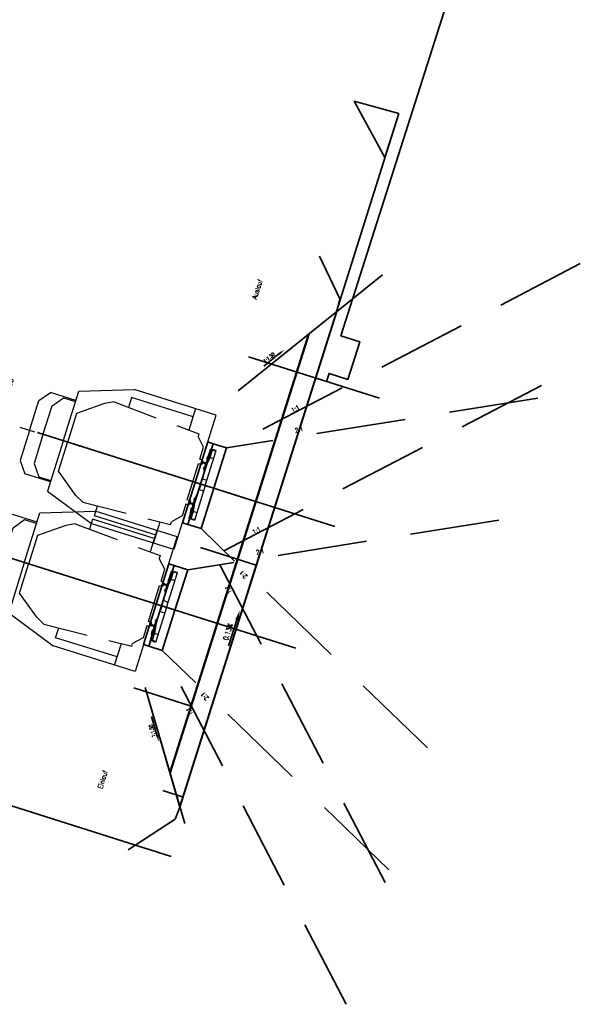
# Model space of a CAD drawing. Header units: metres. Extents: x -11 to 3521450, y 0 to 5943726.
# Tile 89 of 96: x 3521412 to 3521432, y 5943324 to 5943359. Entities that reach past the tile are written whole.
import ezdxf

# ---------------------------------------------------------------- set-up
doc = ezdxf.new("R2010")
doc.units = ezdxf.units.M
doc.header["$PDMODE"] = 35
doc.header["$PDSIZE"] = 0.1
for name, pattern in [('AUSGEZOGEN', [2, 1, 1]), ('STRICHPUNKT2_2', [6.35, 3.175, -1.5875, 0, -1.5875]), ('Verdeckt2', [4.7625, 3.175, -1.5875]), ('VERDECKT2_2', [2.38125, 1.5875, -0.79375])]:
    doc.linetypes.add(name, pattern=pattern)
for name, color, linetype in [('IB_LIRA_018', 3, 'Continuous'), ('IBJ_Sonstiges', 10, 'Continuous'), ('T__TEXT', 2, 'Continuous'), ('T__VERM', 3, 'Continuous')]:
    doc.layers.add(name, color=color, linetype=linetype)
doc.layers.add('IBJ_Bestand', color=7, linetype='Continuous', true_color=0x898989)
doc.layers.add('IBJ_Hilfslinien', color=210, linetype='Continuous', plot=False)
doc.styles.add('SIMPLEX7', font='simplexd.shx', dxfattribs={"width": 0.7})
doc.styles.add('SIMPLEX8', font='simplexd.shx', dxfattribs={"width": 0.8})
doc.styles.get("Standard").update_dxf_attribs({"font": 'simplex.shx', "width": 0.7})
doc.dimstyles.new('SOFI25$0', dxfattribs={"dimtxt": 2.5, "dimasz": 0.25, "dimexe": 0.18, "dimexo": 0.0625, "dimgap": 0.675, "dimtad": 1, "dimdec": 3, "dimrnd": 0.001, "dimzin": 0, "dimdsep": 46, "dimtxsty": 'Standard', "dimblk1": 'SOF_BEMSTR1', "dimblk2": 'SOF_BEMSTR2', "dimsah": 1, "dimcen": 2.5, "dimse1": 1, "dimse2": 1, "dimclrd": 1, "dimclre": 1, "dimclrt": 1, "dimadec": 0, "dimazin": 0, "dimtfac": 1, "dimtdec": 3, "dimtmove": 0, "dimatfit": 3, "dimfxl": 1, "dimtolj": 1, "dimtzin": 0, "dimlwd": 0, "dimlwe": 0, "dimarcsym": 0})
doc.dimstyles.new('SOFI35$0', dxfattribs={"dimtxt": 3.5, "dimasz": 0.35, "dimexe": 0.18, "dimexo": 0.0625, "dimgap": 0.945, "dimtad": 1, "dimdec": 3, "dimrnd": 0.001, "dimzin": 0, "dimdsep": 46, "dimtxsty": 'Standard', "dimblk1": 'SOF_BEMSTR1', "dimblk2": 'SOF_BEMSTR2', "dimsah": 1, "dimcen": 3.5, "dimse1": 1, "dimse2": 1, "dimclrd": 1, "dimclre": 1, "dimclrt": 2, "dimadec": 0, "dimazin": 0, "dimtfac": 1, "dimtdec": 3, "dimtmove": 0, "dimatfit": 3, "dimfxl": 1, "dimtolj": 1, "dimtzin": 0, "dimlwd": 0, "dimlwe": 0, "dimarcsym": 0})

# ---------------------------------------------------------------- blocks, each defined once
blk = doc.blocks.new('Druckbereich')
at = {"layer": 'IBJ_Hilfslinien', "linetype": 'AUSGEZOGEN', "lineweight": 35}
for p, q in [((82.234, 163.347, 0), (82.232, 174.405, 0)), ((80.733, 167.847, 0), (80.733, 168.347, 0)), ((80.733, 168.347, 0), (83.733, 168.347, 0)), ((83.733, 167.848, 0), (83.733, 168.347, 0))]:
    blk.add_line(p, q, dxfattribs=at)
at = {"layer": 'IBJ_Sonstiges', "color": 7, "linetype": 'Verdeckt2', "lineweight": 35}
for p, q in [((70.733, 157.847, 0), (80.733, 167.847, 0)), ((75.733, 157.847, 0), (80.733, 167.847, 0)), ((80.733, 167.847, 0), (82.233, 167.847, 0)), ((83.733, 167.848, 0), (82.233, 167.847, 0)), ((93.74, 157.847, 0), (83.733, 167.848, 0)), ((88.737, 157.847, 0), (83.733, 167.848, 0))]:
    blk.add_line(p, q, dxfattribs=at)
at = {"layer": 'T__TEXT', "char_height": 0.31023, "style": 'SIMPLEX8'}
for s, insert, attachment_point, rotation in [('{\\H0.5x;1:1}', (78.799, 166.227), 1, 45), ('{\\H0.5x;2:1}', (79.492, 165.836), 1, 60), ('{\\H0.5x;1:1}', (85.955, 165.892), 3, 315.0166), ('{\\H0.5x;2:1}', (85.262, 165.5), 3, 300.0166)]:
    blk.add_mtext_dynamic_manual_height_columns(s, width=7.19212, gutter_width=0.776, heights=[0], dxfattribs=dict(at, insert=insert, attachment_point=attachment_point, rotation=rotation))
blk = doc.blocks.new('A$C2bd612a1')
at = {"layer": 'IBJ_Sonstiges', "rotation": 359.9886756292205}
blk.add_blockref('Druckbereich', (-83.351, -168.328, 0), dxfattribs=at)
blk = doc.blocks.new('A$C9e748f13')
at = {"layer": 'IBJ_Hilfslinien', "linetype": 'Continuous', "lineweight": 35}
for p, q in [((-1.485, -0.28), (-1.485, -0.08)), ((-1.485, -0.08), (1.515, -0.08)), ((1.515, -0.28), (1.515, -0.08))]:
    blk.add_line(p, q, dxfattribs=at)
at = {"layer": 'T__VERM', "linetype": 'AUSGEZOGEN', "lineweight": 35}
blk.add_blockref('A$C2bd612a1', (1.099, -0.282, 0), dxfattribs=at)
blk = doc.blocks.new('A$C938e4b3e')
at = {"layer": 'IBJ_Sonstiges', "color": 2, "linetype": 'Continuous', "lineweight": 35}
blk.add_blockref('A$C9e748f13', (0.85, 0), dxfattribs=at)
blk = doc.blocks.new('Lichtraumprofil GC')
at = {"layer": 'IB_LIRA_018', "color": 252, "linetype": 'STRICHPUNKT2_2'}
blk.add_line((-50.599, -150.869), (-50.561, -143.87, 0), dxfattribs=at)
at = {"layer": 'IB_LIRA_018', "color": 252}
for p, q in [((-52.08, -145.461, 0), (-52.075, -144.511, 0)), ((-51.673, -144.214, 0), (-52.075, -144.511, 0)), ((-50.563, -144.22, 0), (-51.673, -144.214, 0)), ((-50.563, -144.22, 0), (-49.453, -144.225, 0)), ((-49.453, -144.225, 0), (-49.055, -144.528, 0)), ((-49.06, -145.478, 0), (-49.055, -144.528, 0)), ((-51.636, -144.714, 0), (-52.038, -145.012, 0)), ((-50.566, -144.719, 0), (-51.636, -144.714, 0)), ((-50.566, -144.719, 0), (-49.496, -144.725, 0)), ((-49.496, -144.725, 0), (-49.098, -145.027, 0)), ((-52.038, -145.012, 0), (-52.04, -145.462, 0)), ((-49.098, -145.027, 0), (-49.1, -145.477, 0)), ((-52.43, -145.46, 0), (-53.08, -147.306, 0)), ((-50.57, -145.469, 0), (-52.43, -145.46, 0)), ((-50.57, -145.469, 0), (-48.71, -145.479, 0)), ((-48.71, -145.479, 0), (-48.08, -147.333, 0)), ((-53.096, -150.356), (-53.08, -147.306, 0)), ((-48.096, -150.383), (-48.08, -147.333, 0)), ((-51.313, -150.366), (-53.096, -150.356)), ((-51.35, -150.365), (-51.351, -150.538)), ((-51.314, -150.404), (-51.313, -150.366)), ((-51.269, -150.404), (-51.314, -150.404)), ((-51.269, -150.404), (-51.268, -150.366)), ((-49.923, -150.373), (-51.268, -150.366)), ((-49.924, -150.411), (-49.923, -150.373)), ((-49.924, -150.411), (-49.879, -150.411)), ((-49.879, -150.411), (-49.878, -150.373)), ((-49.878, -150.373), (-48.096, -150.383)), ((-49.842, -150.373), (-49.843, -150.546)), ((-51.899, -150.745), (-51.877, -150.535)), ((-50.598, -150.752), (-51.899, -150.745)), ((-51.87, -150.611), (-51.883, -150.592)), ((-51.688, -150.536), (-51.877, -150.535)), ((-51.863, -150.745), (-51.87, -150.611)), ((-51.598, -150.612), (-51.87, -150.611)), ((-51.688, -150.536), (-51.54, -150.512)), ((-51.598, -150.521), (-51.599, -150.746)), ((-51.107, -150.549), (-51.598, -150.612)), ((-51.538, -150.512), (-51.514, -150.512)), ((-51.506, -150.515), (-51.479, -150.548)), ((-51.455, -150.537), (-51.464, -150.548)), ((-51.251, -150.538), (-51.455, -150.537)), ((-51.251, -150.538), (-51.242, -150.549)), ((-51.199, -150.517), (-51.227, -150.549)), ((-51.166, -150.514), (-51.192, -150.513)), ((-51.108, -150.549), (-51.161, -150.515)), ((-51.107, -150.549), (-50.797, -150.581)), ((-50.797, -150.581), (-50.798, -150.751)), ((-50.597, -150.582), (-50.797, -150.581)), ((-50.598, -150.752), (-49.297, -150.759)), ((-50.597, -150.582), (-50.397, -150.583)), ((-50.397, -150.583), (-50.398, -150.753)), ((-50.087, -150.554), (-50.397, -150.583)), ((-50.087, -150.554), (-49.596, -150.623)), ((-50.086, -150.554), (-50.033, -150.521)), ((-50.027, -150.52), (-50.002, -150.52)), ((-49.994, -150.523), (-49.967, -150.556)), ((-49.943, -150.545), (-49.952, -150.556)), ((-49.943, -150.545), (-49.739, -150.546)), ((-49.739, -150.546), (-49.73, -150.557)), ((-49.687, -150.525), (-49.715, -150.557)), ((-49.655, -150.522), (-49.68, -150.521)), ((-49.506, -150.547), (-49.653, -150.522)), ((-49.596, -150.532), (-49.597, -150.757)), ((-49.596, -150.623), (-49.324, -150.624)), ((-49.506, -150.547), (-49.317, -150.548)), ((-49.332, -150.758), (-49.324, -150.624)), ((-49.324, -150.624), (-49.311, -150.606)), ((-49.297, -150.759), (-49.317, -150.548))]:
    blk.add_line(p, q, dxfattribs=at)
at = {"layer": 'IB_LIRA_018', "color": 252, "linetype": 'VERDECKT2_2'}
for p, q in [((-52.281, -146.465, 0), (-51.641, -145.624, 0)), ((-51.641, -145.624, 0), (-50.571, -145.629, 0)), ((-49.501, -145.635, 0), (-50.571, -145.629, 0)), ((-48.869, -146.484, 0), (-49.501, -145.635, 0)), ((-52.439, -146.77, 0), (-52.281, -146.465, 0)), ((-48.715, -146.789, 0), (-48.869, -146.484, 0)), ((-52.439, -146.77, 0), (-52.277, -149.981)), ((-48.715, -146.789, 0), (-48.911, -149.998)), ((-52.277, -149.981), (-52.177, -149.981)), ((-51.87, -150.283), (-52.177, -149.981)), ((-49.32, -150.296), (-49.011, -149.998)), ((-48.911, -149.998), (-49.011, -149.998)), ((-51.431, -150.285), (-51.87, -150.283)), ((-51.268, -150.286), (-49.923, -150.293)), ((-49.76, -150.294), (-49.32, -150.296))]:
    blk.add_line(p, q, dxfattribs=at)
at = {"layer": 'IB_LIRA_018', "color": 252, "linetype": 'Verdeckt2'}
for p, q in [((-52.792, -149.598), (-52.78, -147.308, 0)), ((-52.78, -147.308, 0), (-52.412, -147.31, 0)), ((-48.38, -147.331, 0), (-48.748, -147.329, 0)), ((-48.392, -149.621), (-48.38, -147.331, 0)), ((-53.092, -149.596), (-52.296, -149.6)), ((-48.092, -149.623), (-48.888, -149.618)), ((-51.432, -150.365), (-51.431, -150.285)), ((-51.268, -150.366), (-51.268, -150.286)), ((-49.923, -150.293), (-49.923, -150.373)), ((-49.76, -150.294), (-49.76, -150.374))]:
    blk.add_line(p, q, dxfattribs=at)
at = {"layer": 'IB_LIRA_018', "color": 252}
for points in [[(-51.386, -150.379, 0.078026), (-51.386, -150.38), (-51.387, -150.415, 0.291961), (-51.386, -150.417), (-51.364, -150.428, -0.22882), (-51.362, -150.431, -0.029246), (-51.36, -150.442, -0.014803), (-51.359, -150.455, -0.010518), (-51.359, -150.474, -0.010518), (-51.359, -150.493, -0.014803), (-51.36, -150.507, -0.027896), (-51.362, -150.517, -0.331975), (-51.367, -150.521), (-51.402, -150.525), (-51.424, -150.526, 0.403193), (-51.426, -150.528), (-51.426, -150.535, 0.414214), (-51.424, -150.537), (-51.351, -150.538), (-51.278, -150.538, 0.414214), (-51.276, -150.535), (-51.276, -150.529, 0.403193), (-51.278, -150.526), (-51.3, -150.525), (-51.335, -150.521, -0.331975), (-51.34, -150.517, -0.027896), (-51.341, -150.507, -0.014803), (-51.342, -150.493, -0.010518), (-51.342, -150.474, -0.010518), (-51.342, -150.455, -0.014803), (-51.341, -150.442, -0.029246), (-51.339, -150.431, -0.22882), (-51.336, -150.428), (-51.315, -150.418, 0.291961), (-51.314, -150.416), (-51.314, -150.38, 0.078026), (-51.314, -150.38)], [(-49.878, -150.387, 0.078026), (-49.878, -150.388), (-49.879, -150.423, 0.291961), (-49.877, -150.425), (-49.856, -150.436, -0.22882), (-49.853, -150.439, -0.029246), (-49.852, -150.45, -0.014803), (-49.851, -150.463, -0.010518), (-49.851, -150.482, -0.010518), (-49.851, -150.501, -0.014803), (-49.852, -150.515, -0.027896), (-49.854, -150.525, -0.331975), (-49.858, -150.529), (-49.894, -150.533), (-49.915, -150.534, 0.403193), (-49.918, -150.536), (-49.918, -150.543, 0.414214), (-49.915, -150.545), (-49.843, -150.546), (-49.77, -150.546, 0.414214), (-49.768, -150.543), (-49.767, -150.537, 0.403193), (-49.77, -150.534), (-49.791, -150.533), (-49.827, -150.529, -0.331975), (-49.831, -150.525, -0.027896), (-49.833, -150.515, -0.014803), (-49.834, -150.501, -0.010518), (-49.834, -150.482, -0.010518), (-49.834, -150.463, -0.014803), (-49.832, -150.45, -0.029246), (-49.831, -150.439, -0.22882), (-49.828, -150.436), (-49.807, -150.426, 0.291961), (-49.805, -150.424), (-49.806, -150.388, 0.078026), (-49.806, -150.388)]]:
    blk.add_lwpolyline(points, format="xyb", dxfattribs=at)
for centre, radius, start, end in [((-51.378, -150.382), 0.00834, 123.6153, 160.8051), ((-51.365, -150.394), 0.0259, 111.7788, 134.1015), ((-51.356, -150.416), 0.0503, 99.2357, 111.7788), ((-51.35, -150.452), 0.0869, 90.1644, 99.2357), ((-51.351, -150.452), 0.0869, 80.1573, 89.2285), ((-51.345, -150.416), 0.0503, 67.6141, 80.1573), ((-51.336, -150.394), 0.0259, 45.2915, 67.6141), ((-51.322, -150.382), 0.00834, 18.5878, 55.7777), ((-49.87, -150.39), 0.00834, 123.6153, 160.8051), ((-49.856, -150.402), 0.0259, 111.7788, 134.1015), ((-49.847, -150.424), 0.0503, 99.2357, 111.7788), ((-49.841, -150.46), 0.0869, 90.1644, 99.2357), ((-49.843, -150.46), 0.0869, 80.1573, 89.2285), ((-49.837, -150.424), 0.0503, 67.6141, 80.1573), ((-49.827, -150.402), 0.0259, 45.2915, 67.6141), ((-49.814, -150.39), 0.00834, 18.5878, 55.7777), ((-51.538, -150.522), 0.01, 89.6965, 99.2705), ((-51.514, -150.522), 0.01, 39.7267, 89.6965), ((-51.471, -150.541), 0.01, 219.7267, 319.6662), ((-51.234, -150.543), 0.01, 219.7267, 319.6662), ((-51.192, -150.523), 0.01, 89.6965, 139.6662), ((-51.166, -150.524), 0.01, 57.6911, 89.6965), ((-51.106, -150.546), 0.0025, 237.6911, 264.1689), ((-50.087, -150.552), 0.0025, 275.224, 301.7018), ((-50.027, -150.53), 0.01, 89.6965, 121.7018), ((-50.002, -150.53), 0.01, 39.7267, 89.6965), ((-49.959, -150.549), 0.01, 219.7267, 319.6662), ((-49.722, -150.551), 0.01, 219.7267, 319.6662), ((-49.68, -150.531), 0.01, 89.6965, 139.6662), ((-49.655, -150.532), 0.01, 80.1225, 89.6965)]:
    blk.add_arc(centre, radius, start, end, dxfattribs=at)
at = {"layer": 'T__TEXT', "color": 252, "lineweight": 35, "insert": (-52.06, -142.957, 0), "char_height": 0.175, "attachment_point": 1, "rotation": 359.6963, "style": 'SIMPLEX8'}
blk.add_mtext_dynamic_manual_height_columns('Lichtraumprofil GC nach EBO ', width=4.62807, gutter_width=0.875, heights=[0], dxfattribs=at)
blk = doc.blocks.new('*D88')
at = {"layer": 'Defpoints', "color": 0, "linetype": 'AUSGEZOGEN', "lineweight": 35, "transparency": 16777216}
for p in [(3521421.93, 5943346.023), (3521422.116, 5943345.964), (3521416.562, 5943328.426)]:
    blk.add_point(p, dxfattribs=at)
at = {"layer": 'T__VERM', "color": 2, "linetype": 'AUSGEZOGEN', "lineweight": 35, "transparency": 16777216, "insert": (3521419.024, 5943337.294), "char_height": 0.175, "attachment_point": 5, "rotation": 72.4262}
blk.add_mtext('\\A1;\\A1;0.13%', dxfattribs=at)
blk = doc.blocks.new('SOF_BEMSTR1')
at = {"color": 0, "linetype": 'ByBlock', "lineweight": -2}
for p, q in [((0, 20), (0, -8.5)), ((3.535, 3.535), (-3.535, -3.535)), ((-5, 0), (5, 0))]:
    blk.add_line(p, q, dxfattribs=at)
blk = doc.blocks.new('SOF_BEMSTR2')
at = {"color": 0, "linetype": 'ByBlock', "lineweight": -2}
for p, q in [((0, -20), (0, 8.5)), ((3.535, 3.535), (-3.535, -3.535)), ((-5, 0), (5, 0))]:
    blk.add_line(p, q, dxfattribs=at)
blk = doc.blocks.new('SOF_BEMNEIGA')
at = {"color": 0, "linetype": 'ByBlock', "lineweight": -2}
blk.add_line((-3.300454, 0), (2.177386, 0), dxfattribs=at)
blk.add_solid([(2.177386, 0.333333), (2.177386, -0.333333), (4.177386, 0)], dxfattribs=at)
blk = doc.blocks.new('*D89')
at = {"layer": 'Defpoints', "color": 0, "linetype": 'AUSGEZOGEN', "lineweight": 35, "transparency": 16777216}
for p in [(3521416.089, 5943335.319), (3521417.228, 5943331.052), (3521417.32, 5943331.078)]:
    blk.add_point(p, dxfattribs=at)
at = {"layer": 'T__VERM', "color": 1, "linetype": 'AUSGEZOGEN', "lineweight": 35, "transparency": 16777216, "insert": (3521416.336, 5943333.781), "char_height": 0.125, "attachment_point": 5, "rotation": 106.1908}
blk.add_mtext('\\A1;\\A1;1:1.50', dxfattribs=at)
blk = doc.blocks.new('*D90')
at = {"layer": 'Defpoints', "color": 0, "linetype": 'AUSGEZOGEN', "lineweight": 35, "transparency": 16777216}
for p in [(3521422.798, 5943348.76), (3521422.886, 5943348.651), (3521419.389, 5943345.838)]:
    blk.add_point(p, dxfattribs=at)
at = {"layer": 'T__VERM', "color": 1, "linetype": 'AUSGEZOGEN', "lineweight": 35, "transparency": 16777216, "insert": (3521420.48, 5943347.02), "char_height": 0.125, "attachment_point": 5, "rotation": 38.8106}
blk.add_mtext('\\A1;\\A1;1:1.50', dxfattribs=at)

msp = doc.modelspace()

# ---------------------------------------------------------------- linework, layer by layer
at = {"layer": 'IBJ_Hilfslinien', "linetype": 'AUSGEZOGEN', "lineweight": 35}
for p, q in [((3521271.6658, 5943375.3091), (3521417.0063, 5943329.3283)), ((3521423.5011, 5943356.1081), (3521425.0884, 5943355.6768)), ((3521424.5942, 5943354.1094), (3521423.5011, 5943356.1081)), ((3521422.8742, 5943348.6541), (3521425.0884, 5943355.6768)), ((3521425.0884, 5943355.6768), (3521424.5942, 5943354.1094)), ((3521424.5005, 5943349.9494), (3521419.3886, 5943345.8377)), ((3521419.7477, 5943347.0468), (3521424.4015, 5943345.5795)), ((3521417.7802, 5943342.6205), (3521419.8452, 5943341.9694)), ((3521420.0266, 5943339.6619), (3521418.0456, 5943340.2864)), ((3521417.3203, 5943331.0784), (3521420.0266, 5943339.6619)), ((3521416.2524, 5943337.5565), (3521416.7028, 5943338.9955)), ((3521417.7216, 5943334.6604), (3521415.6808, 5943335.3038)), ((3521417.489, 5943330.4973), (3521416.089, 5943335.3191)), ((3521416.7158, 5943331.6635), (3521417.4339, 5943331.4371))]:
    msp.add_line(p, q, dxfattribs=at)
at = {"layer": 'IBJ_Sonstiges', "linetype": 'AUSGEZOGEN', "lineweight": 35}
for p, q in [((3521422.9904, 5943349.1006), (3521422.2743, 5943350.6207)), ((3521422.8857, 5943348.6505, -0.0001), (3521422.9904, 5943349.1006, -0.0001)), ((3521417.3143, 5943331.0991), (3521422.8688, 5943348.637)), ((3521417.3203, 5943331.0784), (3521422.8857, 5943348.6505)), ((3521419.3886, 5943345.8377), (3521422.8857, 5943348.6505)), ((3521416.9636, 5943332.3069), (3521421.885, 5943347.8456)), ((3521416.9696, 5943332.2861), (3521421.9019, 5943347.8592)), ((3521416.089, 5943335.3191), (3521417.3203, 5943331.0784)), ((3521417.3203, 5943331.0784, -0.0001), (3521417.1479, 5943330.6496, -0.0001)), ((3521417.1479, 5943330.6496), (3521415.478, 5943329.5635))]:
    msp.add_line(p, q, dxfattribs=at)
msp.add_lwpolyline([(3521422.139, 5943346.2929), (3521422.5205, 5943346.1726), (3521422.6107, 5943346.4587), (3521423.2783, 5943346.2482), (3521423.6992, 5943347.5834), (3521423.0316, 5943347.7939), (3521428.3003, 5943364.3544)], dxfattribs=at)

# ---------------------------------------------------------------- block references
at = {"layer": 'IBJ_Bestand', "linetype": 'AUSGEZOGEN', "lineweight": 35, "rotation": 72.93280906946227}
for p in [(3521288.957, 5943435.0966, -0.0001), (3521287.5782, 5943430.7766, -0.0001)]:
    msp.add_blockref('Lichtraumprofil GC', p, dxfattribs=at)
at = {"layer": 'IBJ_Sonstiges', "linetype": 'AUSGEZOGEN', "lineweight": 35, "rotation": 72.50070068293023}
for p in [(3521417.5204, 5943341.7955, -0.0001), (3521416.1416, 5943337.4755, -0.0001)]:
    msp.add_blockref('A$C938e4b3e', p, dxfattribs=at)
at = {"layer": 'T__VERM', "color": 1, "linetype": 'AUSGEZOGEN', "lineweight": 35, "xscale": 0.125, "yscale": 0.125, "zscale": 0.125}
for p, rotation in [((3521420.622, 5943346.9763), 38.81062193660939), ((3521416.4302, 5943333.8952), 286.1907570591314)]:
    msp.add_blockref('SOF_BEMNEIGA', p, dxfattribs=dict(at, rotation=rotation))
at = {"layer": 'T__VERM', "color": 2, "linetype": 'AUSGEZOGEN', "lineweight": 35, "xscale": 0.175, "yscale": 0.175, "zscale": 0.175, "rotation": 72.4262050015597}
msp.add_blockref('SOF_BEMNEIGA', (3521419.2231, 5943337.354), dxfattribs=at)

# ---------------------------------------------------------------- texts
at = {"layer": 'T__TEXT', "color": 2, "linetype": 'Continuous', "lineweight": 35, "char_height": 0.175, "width": 0.82568, "attachment_point": 1, "rotation": 72.50069, "style": 'SIMPLEX7'}
for s, insert in [('Auslauf', (3521419.8714, 5943349.1286, -0.0001)), ('Einlauf ', (3521414.3966, 5943331.7641, -0.0001))]:
    msp.add_mtext(s, dxfattribs=dict(at, insert=insert))

# ---------------------------------------------------------------- dimensions: what is measured, and where the dimension line sits
at = {"layer": 'T__VERM', "linetype": 'AUSGEZOGEN', "lineweight": 35}
for base, p1, p2, angle, text, dimstyle, picture, middle in [((3521422.7976, 5943348.76), (3521419.3886, 5943345.8377), (3521422.8857, 5943348.6505), 38.81062, '\\A1;1:1.50', 'SOFI25$0', '*D90', (3521420.5404, 5943346.9445)), ((3521421.93, 5943346.0227), (3521416.5618, 5943328.4258), (3521422.1163, 5943345.9637), 72.42621, '\\A1;0.13%', 'SOFI35$0', '*D88', (3521419.1527, 5943337.2538)), ((3521417.2284, 5943331.0517), (3521416.089, 5943335.3191), (3521417.3203, 5943331.0784), 286.19076, '\\A1;1:1.50', 'SOFI25$0', '*D89', (3521416.4282, 5943333.8078))]:
    dim = msp.add_linear_dim(base=base, p1=p1, p2=p2, angle=angle, text=text, dimstyle=dimstyle, override={"dimsd1": 1, "dimsd2": 1}, dxfattribs=at)
    dim.commit()
    dim.dimension.update_dxf_attribs({"geometry": picture, "text_midpoint": middle, "dimtype": 161})

doc.saveas('drawing.dxf')
